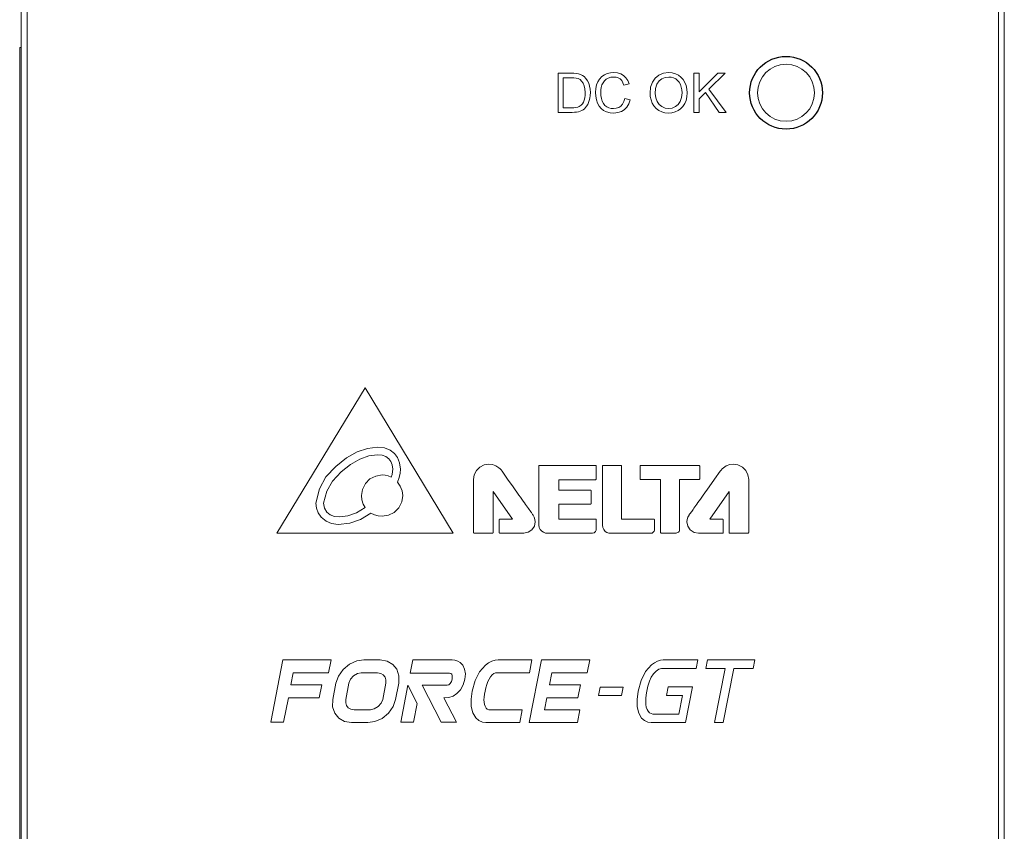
# Model space of a CAD drawing. Header units: millimetres. Extents: x -995 to -252, y -1463 to -938.
# Tile 4 of 11: x -707 to -657, y -1234 to -1193. Entities that reach past the tile are written whole.
import ezdxf

# ---------------------------------------------------------------- set-up
doc = ezdxf.new("R2010")
doc.units = ezdxf.units.MM
doc.header["$LTSCALE"] = 2
doc.layers.get('0').update_dxf_attribs({"lineweight": 9})
doc.layers.add('02___PRT_ALL_AXES', color=7, linetype='Continuous')

msp = doc.modelspace()

# ---------------------------------------------------------------- linework, layer by layer
at = {"color": 3, "linetype": 'Continuous'}
for p, q in [((-707.029, -1147.632), (-707.029, -1271.632)), ((-657.029, -1271.632), (-657.029, -1147.632))]:
    msp.add_line(p, q, dxfattribs=at)
at = {"color": 7, "linetype": 'Continuous'}
for p, q in [((-706.729, -1268.532), (-706.729, -1150.732)), ((-657.329, -1268.532), (-657.329, -1150.732)), ((-707.104, -1257.632), (-707.104, -1194.132)), ((-707.104, -1194.132), (-707.029, -1194.132)), ((-679.721, -1195.438), (-679.721, -1197.426)), ((-679.038, -1195.438), (-679.721, -1195.438)), ((-679.456, -1197.197), (-679.456, -1195.667)), ((-679.456, -1195.667), (-679.038, -1195.667)), ((-672.817, -1195.438), (-672.817, -1197.426)), ((-672.552, -1195.438), (-672.817, -1195.438)), ((-671.6, -1195.438), (-672.552, -1196.39)), ((-672.552, -1196.39), (-672.552, -1195.438)), ((-672.048, -1196.245), (-671.227, -1195.438)), ((-671.227, -1195.438), (-671.6, -1195.438)), ((-676.371, -1196.045), (-676.106, -1195.984)), ((-671.179, -1197.426), (-672.048, -1196.245)), ((-676.058, -1196.795), (-676.323, -1196.728)), ((-672.552, -1196.739), (-672.232, -1196.425)), ((-672.552, -1197.426), (-672.552, -1196.739)), ((-672.232, -1196.425), (-671.525, -1197.426)), ((-679.032, -1197.197), (-679.456, -1197.197)), ((-679.721, -1197.426), (-679.005, -1197.426)), ((-672.817, -1197.426), (-672.552, -1197.426)), ((-671.525, -1197.426), (-671.179, -1197.426)), ((-689.532, -1211.443), (-694.029, -1218.833)), ((-685.057, -1218.833), (-689.532, -1211.443)), ((-680.703, -1215.425), (-680.703, -1218.43)), ((-677.824, -1215.382), (-680.661, -1215.382)), ((-677.783, -1216.07), (-677.783, -1215.425)), ((-677.47, -1218.418), (-677.47, -1215.427)), ((-676.53, -1215.385), (-677.428, -1215.385)), ((-676.49, -1218.118), (-676.49, -1215.427)), ((-675.553, -1215.425), (-675.553, -1216.065)), ((-672.558, -1215.386), (-675.51, -1215.382)), ((-672.518, -1216.063), (-672.518, -1215.427)), ((-684.024, -1218.79), (-684.024, -1216.102)), ((-679.685, -1216.111), (-677.824, -1216.111)), ((-679.685, -1216.638), (-679.685, -1216.111)), ((-675.51, -1216.106), (-674.515, -1216.106)), ((-674.515, -1216.106), (-674.515, -1218.784)), ((-673.542, -1216.102), (-672.556, -1216.102)), ((-673.542, -1218.635), (-673.542, -1216.102)), ((-670.029, -1218.792), (-670.029, -1216.102)), ((-683.024, -1218.79), (-683.024, -1216.702)), ((-683.024, -1216.702), (-682.042, -1218.115)), ((-678.082, -1216.638), (-679.685, -1216.638)), ((-678.04, -1217.315), (-678.04, -1216.68)), ((-672.01, -1218.119), (-671.028, -1216.705)), ((-671.028, -1216.705), (-671.026, -1218.792)), ((-679.691, -1217.356), (-678.082, -1217.356)), ((-679.691, -1218.11), (-679.691, -1217.356)), ((-682.723, -1218.157), (-682.723, -1218.79)), ((-682.042, -1218.115), (-682.681, -1218.115)), ((-677.824, -1218.11), (-679.691, -1218.11)), ((-677.783, -1218.674), (-677.783, -1218.152)), ((-674.86, -1218.118), (-676.49, -1218.118)), ((-674.817, -1218.649), (-674.817, -1218.16)), ((-671.371, -1218.119), (-672.01, -1218.119)), ((-671.33, -1218.792), (-671.33, -1218.16)), ((-694.029, -1218.833), (-685.057, -1218.833)), ((-683.982, -1218.831), (-683.067, -1218.831)), ((-682.681, -1218.831), (-681.468, -1218.831)), ((-680.269, -1218.833), (-677.97, -1218.833)), ((-677.056, -1218.833), (-674.979, -1218.833)), ((-674.473, -1218.826), (-673.719, -1218.826)), ((-672.583, -1218.833), (-671.371, -1218.833)), ((-670.987, -1218.833), (-670.07, -1218.833)), ((-694.337, -1228.446), (-693.72, -1225.274)), ((-693.72, -1225.274), (-691.27, -1225.274)), ((-691.398, -1225.932), (-691.27, -1225.274)), ((-688.773, -1225.274), (-689.609, -1225.274)), ((-687.111, -1225.274), (-687.241, -1225.943)), ((-685.108, -1225.274), (-687.111, -1225.274)), ((-681.056, -1225.274), (-682.771, -1225.274)), ((-681.194, -1228.467), (-680.573, -1225.274)), ((-681.184, -1225.932), (-681.056, -1225.274)), ((-680.573, -1225.274), (-678.116, -1225.274)), ((-678.244, -1225.932), (-678.116, -1225.274)), ((-672.609, -1225.274), (-674.374, -1225.274)), ((-672.694, -1225.71), (-672.609, -1225.274)), ((-672.126, -1225.274), (-672.211, -1225.71)), ((-669.72, -1225.274), (-672.126, -1225.274)), ((-669.805, -1225.71), (-669.72, -1225.274)), ((-674.459, -1225.71), (-672.694, -1225.71)), ((-672.211, -1225.71), (-671.226, -1225.71)), ((-671.226, -1225.71), (-671.762, -1228.467)), ((-671.326, -1228.467), (-670.79, -1225.71)), ((-670.79, -1225.71), (-669.805, -1225.71)), ((-693.309, -1226.542), (-693.19, -1225.932)), ((-693.19, -1225.932), (-691.398, -1225.932)), ((-689.737, -1225.932), (-688.901, -1225.932)), ((-687.241, -1225.943), (-685.246, -1225.943)), ((-682.898, -1225.932), (-681.184, -1225.932)), ((-680.161, -1226.542), (-680.043, -1225.932)), ((-680.043, -1225.932), (-678.244, -1225.932)), ((-691.737, -1226.542), (-693.309, -1226.542)), ((-691.865, -1227.199), (-691.737, -1226.542)), ((-691.017, -1226.453), (-691.179, -1227.288)), ((-690.521, -1227.288), (-690.359, -1226.453)), ((-688.481, -1226.453), (-688.643, -1227.288)), ((-687.986, -1227.288), (-687.823, -1226.453)), ((-687.362, -1226.563), (-687.728, -1228.446)), ((-686.884, -1227.49), (-687.362, -1226.563)), ((-685.359, -1226.563), (-686.643, -1226.563)), ((-685.673, -1228.446), (-686.643, -1226.563)), ((-678.589, -1226.542), (-680.161, -1226.542)), ((-678.717, -1227.199), (-678.589, -1226.542)), ((-677.58, -1226.657), (-677.663, -1227.084)), ((-676.413, -1226.657), (-677.58, -1226.657)), ((-676.496, -1227.084), (-676.413, -1226.657)), ((-674.118, -1226.652), (-674.203, -1227.089)), ((-672.881, -1226.652), (-674.118, -1226.652)), ((-673.234, -1228.467), (-672.881, -1226.652)), ((-693.679, -1228.446), (-693.437, -1227.199)), ((-693.437, -1227.199), (-691.865, -1227.199)), ((-684.887, -1228.446), (-685.529, -1227.199)), ((-680.408, -1227.809), (-680.289, -1227.199)), ((-680.289, -1227.199), (-678.717, -1227.199)), ((-677.663, -1227.084), (-676.496, -1227.084)), ((-674.203, -1227.089), (-673.403, -1227.089)), ((-673.403, -1227.089), (-673.586, -1228.031)), ((-689.266, -1227.809), (-690.101, -1227.809)), ((-687.07, -1228.446), (-686.884, -1227.49)), ((-681.549, -1227.809), (-683.249, -1227.81)), ((-681.676, -1228.467), (-681.549, -1227.809)), ((-678.609, -1227.809), (-680.408, -1227.809)), ((-678.736, -1228.467), (-678.609, -1227.809)), ((-673.586, -1228.031), (-674.905, -1228.031)), ((-694.337, -1228.446), (-693.679, -1228.446)), ((-690.229, -1228.467), (-689.394, -1228.467)), ((-687.728, -1228.446), (-687.07, -1228.446)), ((-685.673, -1228.446), (-684.887, -1228.446)), ((-683.391, -1228.467), (-681.676, -1228.467)), ((-681.194, -1228.467), (-678.736, -1228.467)), ((-674.995, -1228.467), (-673.234, -1228.467)), ((-671.762, -1228.467), (-671.326, -1228.467))]:
    msp.add_line(p, q, dxfattribs=at)
for points in [[(-678.685, -1195.467), (-678.796, -1195.449), (-678.914, -1195.44), (-679.038, -1195.438)], [(-679.038, -1195.667), (-678.917, -1195.67), (-678.802, -1195.681), (-678.698, -1195.708)], [(-678.698, -1195.708), (-678.607, -1195.759), (-678.523, -1195.835), (-678.45, -1195.934)], [(-678.394, -1195.609), (-678.477, -1195.549), (-678.575, -1195.501), (-678.685, -1195.467)], [(-678.16, -1195.949), (-678.223, -1195.816), (-678.303, -1195.702), (-678.394, -1195.609)], [(-677.364, -1195.522), (-677.492, -1195.611), (-677.608, -1195.732), (-677.699, -1195.874)], [(-677.49, -1196.035), (-677.438, -1195.92), (-677.363, -1195.819), (-677.276, -1195.741)], [(-676.886, -1195.402), (-677.056, -1195.416), (-677.22, -1195.458), (-677.364, -1195.522)], [(-677.276, -1195.741), (-677.169, -1195.681), (-677.041, -1195.644), (-676.897, -1195.631)], [(-676.897, -1195.631), (-676.773, -1195.643), (-676.662, -1195.677), (-676.57, -1195.73)], [(-676.388, -1195.555), (-676.527, -1195.474), (-676.695, -1195.421), (-676.886, -1195.402)], [(-676.57, -1195.73), (-676.488, -1195.811), (-676.421, -1195.918), (-676.371, -1196.045)], [(-676.106, -1195.984), (-676.177, -1195.809), (-676.273, -1195.665), (-676.388, -1195.555)], [(-674.782, -1195.682), (-674.927, -1195.891), (-675.016, -1196.153), (-675.046, -1196.459)], [(-674.099, -1195.402), (-674.364, -1195.439), (-674.601, -1195.54), (-674.782, -1195.682)], [(-674.579, -1195.822), (-674.44, -1195.722), (-674.27, -1195.654), (-674.098, -1195.631)], [(-673.605, -1195.534), (-673.751, -1195.464), (-673.918, -1195.418), (-674.099, -1195.402)], [(-674.098, -1195.631), (-673.969, -1195.643), (-673.848, -1195.678), (-673.742, -1195.73)], [(-673.742, -1195.73), (-673.65, -1195.802), (-673.567, -1195.898), (-673.502, -1196.01)], [(-673.27, -1195.901), (-673.358, -1195.757), (-673.475, -1195.63), (-673.605, -1195.534)], [(-678.45, -1195.934), (-678.389, -1196.074), (-678.356, -1196.237), (-678.347, -1196.417)], [(-678.082, -1196.421), (-678.091, -1196.252), (-678.117, -1196.094), (-678.16, -1195.949)], [(-677.699, -1195.874), (-677.764, -1196.035), (-677.803, -1196.218), (-677.817, -1196.417)], [(-677.552, -1196.416), (-677.545, -1196.287), (-677.524, -1196.158), (-677.49, -1196.035)], [(-674.781, -1196.462), (-674.761, -1196.207), (-674.694, -1195.987), (-674.579, -1195.822)], [(-673.502, -1196.01), (-673.456, -1196.138), (-673.429, -1196.28), (-673.419, -1196.433)], [(-673.154, -1196.435), (-673.168, -1196.24), (-673.208, -1196.061), (-673.27, -1195.901)], [(-678.347, -1196.417), (-678.352, -1196.554), (-678.369, -1196.683), (-678.399, -1196.803)], [(-678.135, -1196.823), (-678.105, -1196.697), (-678.088, -1196.563), (-678.082, -1196.421)], [(-677.817, -1196.417), (-677.805, -1196.606), (-677.768, -1196.787), (-677.712, -1196.951)], [(-677.478, -1196.858), (-677.519, -1196.722), (-677.544, -1196.574), (-677.552, -1196.416)], [(-676.323, -1196.728), (-676.371, -1196.88), (-676.441, -1197.008), (-676.532, -1197.106)], [(-675.046, -1196.459), (-675.033, -1196.628), (-674.994, -1196.798), (-674.933, -1196.956)], [(-674.587, -1197.027), (-674.691, -1196.876), (-674.759, -1196.685), (-674.781, -1196.462)], [(-673.419, -1196.433), (-673.441, -1196.666), (-673.507, -1196.867), (-673.612, -1197.025)], [(-673.276, -1196.977), (-673.211, -1196.816), (-673.169, -1196.634), (-673.154, -1196.435)], [(-678.723, -1197.16), (-678.819, -1197.183), (-678.922, -1197.194), (-679.032, -1197.197)], [(-678.545, -1197.056), (-678.595, -1197.098), (-678.655, -1197.133), (-678.723, -1197.16)], [(-678.687, -1197.392), (-678.601, -1197.367), (-678.522, -1197.333), (-678.451, -1197.292)], [(-678.399, -1196.803), (-678.438, -1196.9), (-678.487, -1196.985), (-678.545, -1197.056)], [(-678.451, -1197.292), (-678.386, -1197.243), (-678.326, -1197.182), (-678.27, -1197.112)], [(-678.27, -1197.112), (-678.216, -1197.026), (-678.172, -1196.929), (-678.135, -1196.823)], [(-677.712, -1196.951), (-677.627, -1197.108), (-677.523, -1197.235), (-677.405, -1197.331)], [(-677.247, -1197.14), (-677.337, -1197.07), (-677.416, -1196.975), (-677.478, -1196.858)], [(-676.908, -1197.233), (-677.024, -1197.223), (-677.141, -1197.19), (-677.247, -1197.14)], [(-676.532, -1197.106), (-676.636, -1197.172), (-676.763, -1197.217), (-676.908, -1197.233)], [(-676.882, -1197.462), (-676.679, -1197.44), (-676.502, -1197.38), (-676.356, -1197.291)], [(-676.356, -1197.291), (-676.231, -1197.164), (-676.129, -1196.996), (-676.058, -1196.795)], [(-674.933, -1196.956), (-674.846, -1197.098), (-674.731, -1197.227), (-674.599, -1197.326)], [(-674.102, -1197.233), (-674.282, -1197.207), (-674.454, -1197.133), (-674.587, -1197.027)], [(-673.612, -1197.025), (-673.744, -1197.132), (-673.917, -1197.207), (-674.102, -1197.233)], [(-673.62, -1197.339), (-673.49, -1197.249), (-673.37, -1197.125), (-673.276, -1196.977)], [(-679.005, -1197.426), (-678.895, -1197.423), (-678.788, -1197.412), (-678.687, -1197.392)], [(-677.405, -1197.331), (-677.255, -1197.404), (-677.079, -1197.448), (-676.882, -1197.462)], [(-674.599, -1197.326), (-674.454, -1197.398), (-674.285, -1197.445), (-674.1, -1197.462)], [(-674.1, -1197.462), (-673.934, -1197.448), (-673.769, -1197.406), (-673.62, -1197.339)], [(-691.017, -1215.431), (-690.48, -1215.003), (-689.937, -1214.698), (-689.408, -1214.515), (-688.903, -1214.451)], [(-688.903, -1214.451), (-688.555, -1214.491), (-688.268, -1214.606), (-688.048, -1214.771)], [(-688.048, -1214.771), (-687.892, -1214.981), (-687.783, -1215.252), (-687.741, -1215.568)], [(-688.902, -1214.841), (-689.34, -1214.899), (-689.802, -1215.063), (-690.277, -1215.334), (-690.751, -1215.716)], [(-688.325, -1215.047), (-688.479, -1214.935), (-688.672, -1214.866), (-688.902, -1214.841)], [(-688.133, -1215.568), (-688.157, -1215.361), (-688.225, -1215.185), (-688.325, -1215.047)], [(-683.238, -1215.316), (-683.476, -1215.354), (-683.698, -1215.465), (-683.872, -1215.639), (-683.985, -1215.861), (-684.024, -1216.1)], [(-682.733, -1215.499), (-682.88, -1215.402), (-683.058, -1215.337), (-683.238, -1215.316)], [(-670.814, -1215.317), (-670.994, -1215.339), (-671.171, -1215.404), (-671.318, -1215.501)], [(-670.029, -1216.102), (-670.067, -1215.864), (-670.178, -1215.642), (-670.351, -1215.469), (-670.573, -1215.356), (-670.814, -1215.317)], [(-692.048, -1217.3), (-691.864, -1216.576), (-691.526, -1215.967), (-691.017, -1215.431)], [(-690.751, -1215.716), (-691.19, -1216.183), (-691.484, -1216.701), (-691.656, -1217.3)], [(-688.208, -1215.979), (-688.167, -1215.838), (-688.142, -1215.7), (-688.133, -1215.568)], [(-687.741, -1215.568), (-687.757, -1215.779), (-687.804, -1216), (-687.884, -1216.228)], [(-682.569, -1215.679), (-682.621, -1215.612), (-682.675, -1215.552), (-682.733, -1215.499)], [(-681.714, -1216.89), (-682.005, -1216.48), (-682.292, -1216.078), (-682.569, -1215.679)], [(-680.69, -1215.393), (-680.696, -1215.403), (-680.701, -1215.414), (-680.703, -1215.425)], [(-680.661, -1215.382), (-680.671, -1215.384), (-680.68, -1215.387), (-680.69, -1215.393)], [(-677.796, -1215.393), (-677.805, -1215.387), (-677.815, -1215.384), (-677.824, -1215.382)], [(-677.783, -1215.425), (-677.785, -1215.414), (-677.789, -1215.403), (-677.796, -1215.393)], [(-677.428, -1215.385), (-677.448, -1215.392), (-677.463, -1215.407), (-677.47, -1215.427)], [(-676.501, -1215.398), (-676.51, -1215.391), (-676.52, -1215.387), (-676.53, -1215.385)], [(-676.49, -1215.427), (-676.491, -1215.416), (-676.495, -1215.406), (-676.501, -1215.398)], [(-675.541, -1215.393), (-675.547, -1215.403), (-675.551, -1215.414), (-675.553, -1215.425)], [(-675.51, -1215.382), (-675.521, -1215.384), (-675.531, -1215.387), (-675.541, -1215.393)], [(-672.518, -1215.427), (-672.524, -1215.407), (-672.54, -1215.392), (-672.558, -1215.386)], [(-671.484, -1215.682), (-671.76, -1216.076), (-672.045, -1216.479), (-672.337, -1216.892)], [(-671.318, -1215.501), (-671.378, -1215.556), (-671.434, -1215.617), (-671.484, -1215.682)], [(-689.725, -1216.921), (-689.674, -1216.601), (-689.525, -1216.305), (-689.294, -1216.072), (-688.997, -1215.922), (-688.675, -1215.869)], [(-688.675, -1215.869), (-688.518, -1215.881), (-688.358, -1215.919), (-688.208, -1215.979)], [(-687.884, -1216.228), (-687.746, -1216.433), (-687.653, -1216.679), (-687.623, -1216.921)], [(-677.824, -1216.111), (-677.814, -1216.11), (-677.804, -1216.106), (-677.796, -1216.1)], [(-677.796, -1216.1), (-677.789, -1216.091), (-677.785, -1216.081), (-677.783, -1216.07)], [(-675.553, -1216.065), (-675.551, -1216.074), (-675.547, -1216.084), (-675.541, -1216.093)], [(-675.541, -1216.093), (-675.533, -1216.1), (-675.522, -1216.104), (-675.51, -1216.106)], [(-678.053, -1216.651), (-678.062, -1216.644), (-678.072, -1216.64), (-678.082, -1216.638)], [(-678.04, -1216.68), (-678.042, -1216.669), (-678.046, -1216.659), (-678.053, -1216.651)], [(-691.766, -1218.017), (-691.922, -1217.796), (-692.013, -1217.561), (-692.048, -1217.3)], [(-691.656, -1217.3), (-691.597, -1217.553), (-691.48, -1217.753), (-691.31, -1217.893), (-691.09, -1217.976), (-690.829, -1218.006)], [(-689.529, -1217.53), (-689.633, -1217.349), (-689.702, -1217.136), (-689.725, -1216.921)], [(-687.623, -1216.921), (-687.675, -1217.242), (-687.823, -1217.538), (-688.054, -1217.77), (-688.352, -1217.921), (-688.675, -1217.973)], [(-681.074, -1217.786), (-681.106, -1217.737), (-681.143, -1217.687), (-681.186, -1217.633), (-681.232, -1217.576), (-681.28, -1217.512), (-681.329, -1217.442), (-681.382, -1217.365), (-681.438, -1217.282), (-681.499, -1217.194), (-681.565, -1217.1), (-681.637, -1216.999), (-681.714, -1216.89)], [(-678.053, -1217.344), (-678.046, -1217.336), (-678.042, -1217.326), (-678.04, -1217.315)], [(-672.337, -1216.892), (-672.412, -1216.999), (-672.482, -1217.099), (-672.547, -1217.191), (-672.608, -1217.275), (-672.666, -1217.353), (-672.719, -1217.426), (-672.768, -1217.493), (-672.811, -1217.557), (-672.849, -1217.618), (-672.882, -1217.674), (-672.914, -1217.725), (-672.946, -1217.769), (-672.98, -1217.809), (-673.017, -1217.844), (-673.048, -1217.877), (-673.061, -1217.915)], [(-689.241, -1217.807), (-689.768, -1218.13), (-690.315, -1218.322), (-690.91, -1218.395)], [(-690.829, -1218.006), (-690.42, -1217.949), (-689.982, -1217.79), (-689.529, -1217.53)], [(-688.675, -1217.973), (-688.867, -1217.955), (-689.063, -1217.898), (-689.241, -1217.807)], [(-680.991, -1217.913), (-681.024, -1217.882), (-681.074, -1217.786)], [(-678.082, -1217.356), (-678.071, -1217.355), (-678.061, -1217.351), (-678.053, -1217.344)], [(-690.91, -1218.395), (-691.239, -1218.343), (-691.518, -1218.218), (-691.766, -1218.017)], [(-682.71, -1218.128), (-682.717, -1218.137), (-682.722, -1218.147), (-682.723, -1218.157)], [(-682.681, -1218.115), (-682.691, -1218.117), (-682.701, -1218.121), (-682.71, -1218.128)], [(-681.468, -1218.831), (-681.248, -1218.787), (-681.057, -1218.662), (-680.93, -1218.47), (-680.885, -1218.248)], [(-680.885, -1218.248), (-680.897, -1218.132), (-680.934, -1218.015), (-680.991, -1217.913)], [(-677.796, -1218.121), (-677.805, -1218.115), (-677.815, -1218.111), (-677.824, -1218.11)], [(-677.783, -1218.152), (-677.785, -1218.14), (-677.789, -1218.13), (-677.796, -1218.121)], [(-674.83, -1218.129), (-674.839, -1218.123), (-674.849, -1218.119), (-674.86, -1218.118)], [(-674.817, -1218.16), (-674.819, -1218.149), (-674.823, -1218.138), (-674.83, -1218.129)], [(-673.061, -1217.915), (-673.117, -1218.015), (-673.155, -1218.131), (-673.167, -1218.25)], [(-673.167, -1218.25), (-673.123, -1218.471), (-672.998, -1218.661), (-672.806, -1218.788), (-672.583, -1218.833)], [(-671.341, -1218.13), (-671.349, -1218.124), (-671.36, -1218.12), (-671.371, -1218.119)], [(-671.33, -1218.16), (-671.332, -1218.148), (-671.335, -1218.138), (-671.341, -1218.13)], [(-684.024, -1218.79), (-684.023, -1218.8), (-684.018, -1218.81), (-684.011, -1218.819)], [(-684.011, -1218.819), (-684.003, -1218.826), (-683.993, -1218.83), (-683.982, -1218.831)], [(-683.067, -1218.831), (-683.056, -1218.83), (-683.046, -1218.826), (-683.037, -1218.819)], [(-683.037, -1218.819), (-683.03, -1218.81), (-683.026, -1218.8), (-683.024, -1218.79)], [(-682.723, -1218.79), (-682.722, -1218.8), (-682.717, -1218.81), (-682.71, -1218.819)], [(-682.71, -1218.819), (-682.702, -1218.826), (-682.692, -1218.83), (-682.681, -1218.831)], [(-680.703, -1218.43), (-680.686, -1218.533), (-680.634, -1218.637), (-680.552, -1218.727)], [(-680.552, -1218.727), (-680.459, -1218.786), (-680.363, -1218.822), (-680.269, -1218.833)], [(-677.97, -1218.833), (-677.885, -1218.807), (-677.823, -1218.753), (-677.783, -1218.674)], [(-677.47, -1218.418), (-677.453, -1218.541), (-677.402, -1218.651), (-677.323, -1218.738)], [(-677.323, -1218.738), (-677.236, -1218.791), (-677.145, -1218.823), (-677.056, -1218.833)], [(-674.979, -1218.833), (-674.939, -1218.824), (-674.901, -1218.8), (-674.867, -1218.766)], [(-674.867, -1218.766), (-674.842, -1218.728), (-674.825, -1218.688), (-674.817, -1218.649)], [(-674.515, -1218.784), (-674.514, -1218.794), (-674.51, -1218.805), (-674.503, -1218.814)], [(-674.503, -1218.814), (-674.495, -1218.82), (-674.484, -1218.824), (-674.473, -1218.826)], [(-673.719, -1218.826), (-673.676, -1218.819), (-673.635, -1218.804), (-673.601, -1218.781)], [(-673.601, -1218.781), (-673.57, -1218.743), (-673.55, -1218.693), (-673.542, -1218.635)], [(-671.371, -1218.833), (-671.36, -1218.832), (-671.35, -1218.828), (-671.341, -1218.822)], [(-671.341, -1218.822), (-671.335, -1218.812), (-671.332, -1218.802), (-671.33, -1218.792)], [(-671.026, -1218.792), (-671.025, -1218.804), (-671.021, -1218.814), (-671.014, -1218.822)], [(-671.014, -1218.822), (-671.007, -1218.828), (-670.997, -1218.832), (-670.987, -1218.833)], [(-670.07, -1218.833), (-670.06, -1218.832), (-670.05, -1218.828), (-670.04, -1218.822)], [(-670.04, -1218.822), (-670.034, -1218.812), (-670.03, -1218.802), (-670.029, -1218.792)], [(-689.609, -1225.274), (-689.965, -1225.326), (-690.329, -1225.49), (-690.654, -1225.757), (-690.892, -1226.095), (-691.017, -1226.453)], [(-687.823, -1226.453), (-687.815, -1226.08), (-687.92, -1225.75), (-688.124, -1225.502), (-688.421, -1225.336), (-688.773, -1225.274)], [(-684.705, -1225.404), (-684.827, -1225.335), (-684.968, -1225.289), (-685.108, -1225.274)], [(-682.771, -1225.274), (-682.925, -1225.293), (-683.088, -1225.345), (-683.254, -1225.429), (-683.419, -1225.547)], [(-674.374, -1225.274), (-674.516, -1225.293), (-674.665, -1225.341), (-674.819, -1225.42), (-674.974, -1225.53)], [(-684.459, -1226.253), (-684.433, -1225.981), (-684.474, -1225.74), (-684.57, -1225.544), (-684.705, -1225.404)], [(-683.419, -1225.547), (-683.716, -1225.878), (-683.945, -1226.326), (-684.096, -1226.87)], [(-674.974, -1225.53), (-675.27, -1225.866), (-675.498, -1226.319), (-675.65, -1226.87)], [(-675.213, -1226.87), (-675.152, -1226.603), (-675.076, -1226.364), (-674.98, -1226.158), (-674.867, -1225.988), (-674.74, -1225.852), (-674.601, -1225.752), (-674.459, -1225.71)], [(-690.359, -1226.453), (-690.28, -1226.262), (-690.125, -1226.089), (-689.931, -1225.972), (-689.737, -1225.932)], [(-688.901, -1225.932), (-688.745, -1225.959), (-688.612, -1226.034), (-688.522, -1226.146), (-688.477, -1226.29), (-688.481, -1226.453)], [(-685.117, -1226.253), (-685.149, -1226.371), (-685.204, -1226.468), (-685.276, -1226.535), (-685.359, -1226.563)], [(-685.246, -1225.943), (-685.185, -1225.962), (-685.132, -1226.009), (-685.102, -1226.079), (-685.102, -1226.163), (-685.117, -1226.253)], [(-684.866, -1226.984), (-684.689, -1226.793), (-684.551, -1226.548), (-684.459, -1226.253)], [(-683.438, -1226.87), (-683.398, -1226.689), (-683.351, -1226.525), (-683.294, -1226.378), (-683.229, -1226.248), (-683.159, -1226.136), (-683.082, -1226.038), (-682.993, -1225.964), (-682.898, -1225.932)], [(-691.179, -1227.288), (-691.188, -1227.661), (-691.082, -1227.991), (-690.878, -1228.239), (-690.581, -1228.405), (-690.229, -1228.467)], [(-690.101, -1227.809), (-690.257, -1227.782), (-690.39, -1227.707), (-690.48, -1227.595), (-690.525, -1227.451), (-690.521, -1227.288)], [(-689.394, -1228.467), (-689.037, -1228.415), (-688.673, -1228.251), (-688.348, -1227.984), (-688.111, -1227.646), (-687.986, -1227.288)], [(-688.643, -1227.288), (-688.722, -1227.479), (-688.877, -1227.652), (-689.071, -1227.769), (-689.266, -1227.809)], [(-685.529, -1227.199), (-685.282, -1227.195), (-685.066, -1227.124), (-684.866, -1226.984)], [(-684.096, -1226.87), (-684.151, -1227.278), (-684.141, -1227.651), (-684.061, -1227.972), (-683.91, -1228.222)], [(-683.249, -1227.81), (-683.321, -1227.783), (-683.38, -1227.722), (-683.429, -1227.636), (-683.465, -1227.538), (-683.489, -1227.429), (-683.497, -1227.305), (-683.49, -1227.171), (-683.468, -1227.026), (-683.438, -1226.87)], [(-675.65, -1226.87), (-675.706, -1227.283), (-675.7, -1227.66), (-675.623, -1227.985), (-675.472, -1228.237)], [(-674.905, -1228.031), (-674.989, -1228.008), (-675.068, -1227.96), (-675.138, -1227.889), (-675.195, -1227.794), (-675.236, -1227.675), (-675.259, -1227.543), (-675.268, -1227.392), (-675.262, -1227.231), (-675.244, -1227.054), (-675.213, -1226.87)], [(-683.91, -1228.222), (-683.75, -1228.358), (-683.568, -1228.441), (-683.391, -1228.467)], [(-675.472, -1228.237), (-675.32, -1228.366), (-675.156, -1228.442), (-674.995, -1228.467)]]:
    msp.add_lwpolyline(points, dxfattribs=at)
msp.add_circle((-668.129, -1196.432), 1.45, dxfattribs=at)
msp.add_arc((-672.556, -1216.064), 0.0383, 270, 1.6139, dxfattribs=at)
at = {"layer": '02___PRT_ALL_AXES', "color": 7, "linetype": 'Continuous'}
msp.add_circle((-668.129, -1196.432), 1.85, dxfattribs=at)

doc.saveas('drawing.dxf')
